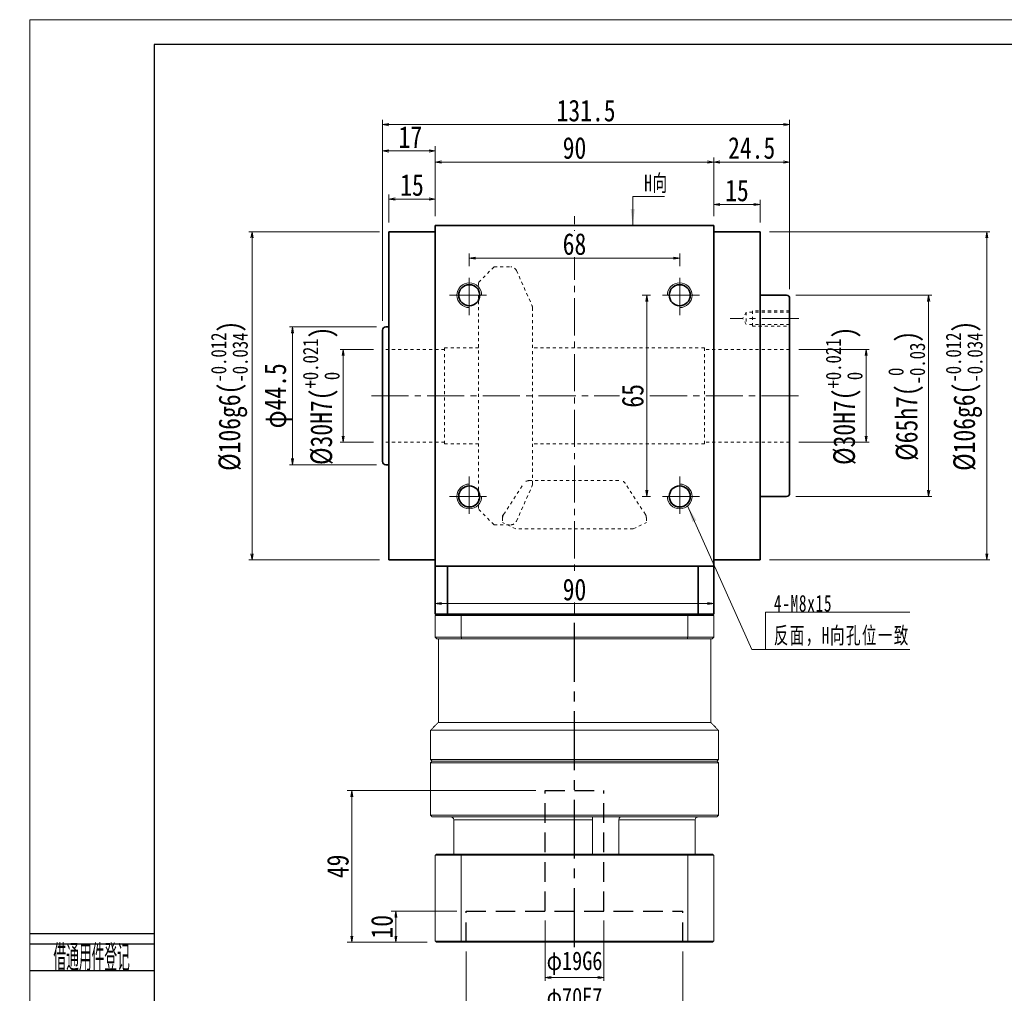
# Model space of a CAD drawing. Header units: millimetres. Extents: x 39 to 728, y 30 to 508.
# Tile 2 of 6: x 39 to 357, y 193 to 508. Entities that reach past the tile are written whole.
import ezdxf
from ezdxf.enums import TextEntityAlignment as Align

# ---------------------------------------------------------------- set-up
doc = ezdxf.new("R2010")
doc.units = ezdxf.units.MM
for name, pattern in [('CENTER2', [28.575, 19.05, -3.175, 3.175, -3.175]), ('DASHED2', [9.525, 6.35, -3.175]), ('点画线', [18, 12, -2, 2, -2]), ('虚线', [2, 1, -1])]:
    doc.linetypes.add(name, pattern=pattern)
for name, color, linetype in [('2细线层', 4, 'Continuous'), ('3中心线层', 1, 'CENTER2'), ('4虚线层', 6, 'DASHED2'), ('6文字层', 3, 'Continuous')]:
    doc.layers.add(name, color=color, linetype=linetype)
for name, color, linetype, lineweight in [('EB0', 7, 'Continuous', 35), ('中心线层', 1, '点画线', 18), ('图框_外框线', 7, 'Continuous', 18), ('尺寸线层', 3, 'Continuous', 18), ('粗实线层', 7, 'Continuous', 35), ('虚线层', 6, '虚线', 18)]:
    doc.layers.add(name, color=color, linetype=linetype, lineweight=lineweight)
doc.styles.add('PC_TEXTSTYLE', font='ISOCP.SHX', dxfattribs={"width": 0.707, "bigfont": 'GBCBIG.SHX'})
doc.styles.add('宋体', font='SimSun.ttf', dxfattribs={"width": 0.8})
doc.styles.add('标准', font='txt', dxfattribs={"width": 0.667})
doc.dimstyles.new('A水平标注$0', dxfattribs={"dimtxt": 3.5, "dimasz": 2, "dimexe": 1.5, "dimexo": 3, "dimgap": 1.1, "dimtad": 1, "dimtoh": 1, "dimdec": 4, "dimdsep": 46, "dimtxsty": '宋体', "dimblk": 'OPEN', "dimcen": 3, "dimclrd": 3, "dimclre": 3, "dimclrt": 6, "dimadec": 0, "dimazin": 0, "dimtm": 1e-09, "dimtfac": 1, "dimtdec": 4, "dimtix": 1, "dimtmove": 0, "dimatfit": 3, "dimldrblk": 'OPEN', "dimfxl": 0, "dimlwd": 13, "dimlwe": 13, "dimarcsym": 0})
doc.dimstyles.new('D直径标注φ25', dxfattribs={"dimtxt": 3.5, "dimasz": 2, "dimexe": 1, "dimexo": 3, "dimtad": 1, "dimtoh": 1, "dimdec": 1, "dimdsep": 46, "dimtxsty": '宋体', "dimblk": 'OPEN', "dimcen": 3, "dimclrd": 3, "dimclre": 3, "dimclrt": 130, "dimadec": 0, "dimazin": 0, "dimtm": 1e-09, "dimtfac": 1, "dimtdec": 1, "dimtmove": 0, "dimatfit": 0, "dimldrblk": 'OPEN', "dimfxl": 0, "dimlwd": 13, "dimlwe": 13, "dimarcsym": 0})

# ---------------------------------------------------------------- blocks, each defined once
blk = doc.blocks.new('_Open')
at = {"color": 0, "linetype": 'ByBlock', "lineweight": -2}
for p, q in [((-1, 0.17), (0, 0)), ((-1, -0.17), (0, 0)), ((0, 0), (-1, 0))]:
    blk.add_line(p, q, dxfattribs=at)
blk = doc.blocks.new('*D8')
at = {"layer": 'Defpoints', "color": 0, "transparency": 16777216}
for p in [(252.3, 430.59), (184.3, 425), (252.3, 425)]:
    blk.add_point(p, dxfattribs=at)
at = {"layer": '尺寸线层', "color": 3, "lineweight": 13, "transparency": 16777216}
for p, q in [((184.3, 428), (184.3, 432.09)), ((186.3, 430.59), (250.3, 430.59)), ((252.3, 428), (252.3, 432.09))]:
    blk.add_line(p, q, dxfattribs=at)
at = {"layer": '尺寸线层', "color": 3, "lineweight": 13, "transparency": 16777216, "xscale": 2, "yscale": 2, "zscale": 2, "rotation": 180}
blk.add_blockref('_Open', (184.3, 430.59), dxfattribs=at)
at = {"layer": '尺寸线层', "color": 3, "lineweight": 13, "transparency": 16777216, "xscale": 2, "yscale": 2, "zscale": 2}
blk.add_blockref('_Open', (252.3, 430.59), dxfattribs=at)
at = {"layer": '尺寸线层', "color": 6, "transparency": 16777216, "insert": (218.3, 435.09), "char_height": 7, "attachment_point": 5, "style": '宋体', "bg_fill": 3, "box_fill_scale": 1.1, "bg_fill_color": 256, "bg_fill_true_color": 13158600, "bg_fill_transparency": 0}
blk.add_mtext('68', dxfattribs=at)
blk = doc.blocks.new('*D9')
at = {"layer": 'Defpoints', "color": 0, "transparency": 16777216}
for p in [(245.9, 418.6), (241.64, 353.6), (245.9, 353.6)]:
    blk.add_point(p, dxfattribs=at)
at = {"layer": '尺寸线层', "color": 3, "lineweight": 13, "transparency": 16777216}
for p, q in [((242.9, 418.6), (240.14, 418.6)), ((241.64, 416.6), (241.64, 355.6)), ((242.9, 353.6), (240.14, 353.6))]:
    blk.add_line(p, q, dxfattribs=at)
at = {"layer": '尺寸线层', "color": 3, "lineweight": 13, "transparency": 16777216, "xscale": 2, "yscale": 2, "zscale": 2}
for p, rotation in [((241.64, 418.6), 90), ((241.64, 353.6), 270)]:
    blk.add_blockref('_Open', p, dxfattribs=dict(at, rotation=rotation))
at = {"layer": '尺寸线层', "color": 6, "transparency": 16777216, "insert": (237.14, 386.1), "char_height": 7, "attachment_point": 5, "rotation": 90, "style": '宋体', "bg_fill": 3, "box_fill_scale": 1.1, "bg_fill_color": 256, "bg_fill_true_color": 13158600, "bg_fill_transparency": 0}
blk.add_mtext('65', dxfattribs=at)
blk = doc.blocks.new('*D10')
at = {"layer": 'Defpoints', "color": 0, "transparency": 16777216}
for p in [(287.8, 401.1), (287.8, 371.1), (312.52, 371.1)]:
    blk.add_point(p, dxfattribs=at)
at = {"layer": '尺寸线层', "color": 3, "lineweight": 13, "transparency": 16777216}
for p, q in [((290.8, 401.1), (313.52, 401.1)), ((312.52, 399.1), (312.52, 373.1)), ((290.8, 371.1), (313.52, 371.1))]:
    blk.add_line(p, q, dxfattribs=at)
at = {"layer": '尺寸线层', "color": 3, "lineweight": 13, "transparency": 16777216, "xscale": 2, "yscale": 2, "zscale": 2}
for p, rotation in [((312.52, 401.1), 90), ((312.52, 371.1), 270)]:
    blk.add_blockref('_Open', p, dxfattribs=dict(at, rotation=rotation))
at = {"layer": '尺寸线层', "color": 130, "transparency": 16777216, "insert": (305.41, 386.1), "char_height": 7, "attachment_point": 5, "rotation": 90, "style": '宋体'}
blk.add_mtext('{\\A1;\\A1;%%C30H7({\\H0.707107x;\\S+0.021^  0;})}', dxfattribs=at)
blk = doc.blocks.new('*D11')
at = {"layer": 'Defpoints', "color": 0, "transparency": 16777216}
for p in [(286.8, 418.6), (286.8, 353.6), (332.73, 353.6)]:
    blk.add_point(p, dxfattribs=at)
at = {"layer": '尺寸线层', "color": 3, "lineweight": 13, "transparency": 16777216}
for p, q in [((289.8, 418.6), (333.73, 418.6)), ((332.73, 416.6), (332.73, 355.6)), ((289.8, 353.6), (333.73, 353.6))]:
    blk.add_line(p, q, dxfattribs=at)
at = {"layer": '尺寸线层', "color": 3, "lineweight": 13, "transparency": 16777216, "xscale": 2, "yscale": 2, "zscale": 2}
for p, rotation in [((332.73, 418.6), 90), ((332.73, 353.6), 270)]:
    blk.add_blockref('_Open', p, dxfattribs=dict(at, rotation=rotation))
at = {"layer": '尺寸线层', "color": 130, "transparency": 16777216, "insert": (325.62, 386.1), "char_height": 7, "attachment_point": 5, "rotation": 90, "style": '宋体'}
blk.add_mtext('{\\A1;\\A1;%%C65h7({\\H0.707107x;\\S 0^ -0.03;})}', dxfattribs=at)
blk = doc.blocks.new('*D12')
at = {"layer": 'Defpoints', "color": 0, "transparency": 16777216}
for p in [(278.3, 439.1), (278.3, 333.1), (351.54, 333.1)]:
    blk.add_point(p, dxfattribs=at)
at = {"layer": '尺寸线层', "color": 3, "lineweight": 13, "transparency": 16777216}
for p, q in [((281.3, 439.1), (352.54, 439.1)), ((351.54, 437.1), (351.54, 335.1)), ((281.3, 333.1), (352.54, 333.1))]:
    blk.add_line(p, q, dxfattribs=at)
at = {"layer": '尺寸线层', "color": 3, "lineweight": 13, "transparency": 16777216, "xscale": 2, "yscale": 2, "zscale": 2}
for p, rotation in [((351.54, 439.1), 90), ((351.54, 333.1), 270)]:
    blk.add_blockref('_Open', p, dxfattribs=dict(at, rotation=rotation))
at = {"layer": '尺寸线层', "color": 130, "transparency": 16777216, "insert": (344.21, 386.1), "char_height": 7, "attachment_point": 5, "rotation": 90, "style": '宋体'}
blk.add_mtext('{\\A1;\\A1;%%C106g6({\\H0.707107x;\\S-0.012^ -0.034;})}', dxfattribs=at)
blk = doc.blocks.new('*D13')
at = {"layer": 'Defpoints', "color": 0, "transparency": 16777216}
for p in [(156.3, 401.1), (143.56, 371.1), (156.3, 371.1)]:
    blk.add_point(p, dxfattribs=at)
at = {"layer": '尺寸线层', "color": 3, "lineweight": 13, "transparency": 16777216}
for p, q in [((153.3, 401.1), (142.56, 401.1)), ((143.56, 399.1), (143.56, 373.1)), ((153.3, 371.1), (142.56, 371.1))]:
    blk.add_line(p, q, dxfattribs=at)
at = {"layer": '尺寸线层', "color": 3, "lineweight": 13, "transparency": 16777216, "xscale": 2, "yscale": 2, "zscale": 2}
for p, rotation in [((143.56, 401.1), 90), ((143.56, 371.1), 270)]:
    blk.add_blockref('_Open', p, dxfattribs=dict(at, rotation=rotation))
at = {"layer": '尺寸线层', "color": 130, "transparency": 16777216, "insert": (136.46, 386.1), "char_height": 7, "attachment_point": 5, "rotation": 90, "style": '宋体'}
blk.add_mtext('{\\A1;\\A1;%%C30H7({\\H0.707107x;\\S+0.021^  0;})}', dxfattribs=at)
blk = doc.blocks.new('*D14')
at = {"layer": 'Defpoints', "color": 0, "transparency": 16777216}
for p in [(157.3, 408.35), (127.2, 363.85), (157.3, 363.85)]:
    blk.add_point(p, dxfattribs=at)
at = {"layer": '尺寸线层', "color": 3, "lineweight": 13, "transparency": 16777216}
for p, q in [((154.3, 408.35), (126.2, 408.35)), ((127.2, 406.35), (127.2, 365.85)), ((154.3, 363.85), (126.2, 363.85))]:
    blk.add_line(p, q, dxfattribs=at)
at = {"layer": '尺寸线层', "color": 3, "lineweight": 13, "transparency": 16777216, "xscale": 2, "yscale": 2, "zscale": 2}
for p, rotation in [((127.2, 408.35), 90), ((127.2, 363.85), 270)]:
    blk.add_blockref('_Open', p, dxfattribs=dict(at, rotation=rotation))
at = {"layer": '尺寸线层', "color": 130, "transparency": 16777216, "insert": (122.55, 386.1), "char_height": 7, "attachment_point": 5, "rotation": 90, "style": '宋体'}
blk.add_mtext('φ44.5', dxfattribs=at)
blk = doc.blocks.new('*D15')
at = {"layer": 'Defpoints', "color": 0, "transparency": 16777216}
for p in [(158.3, 439.1), (114.1, 333.1), (158.3, 333.1)]:
    blk.add_point(p, dxfattribs=at)
at = {"layer": '尺寸线层', "color": 3, "lineweight": 13, "transparency": 16777216}
for p, q in [((155.3, 439.1), (113.1, 439.1)), ((114.1, 437.1), (114.1, 335.1)), ((155.3, 333.1), (113.1, 333.1))]:
    blk.add_line(p, q, dxfattribs=at)
at = {"layer": '尺寸线层', "color": 3, "lineweight": 13, "transparency": 16777216, "xscale": 2, "yscale": 2, "zscale": 2}
for p, rotation in [((114.1, 439.1), 90), ((114.1, 333.1), 270)]:
    blk.add_blockref('_Open', p, dxfattribs=dict(at, rotation=rotation))
at = {"layer": '尺寸线层', "color": 130, "transparency": 16777216, "insert": (106.77, 386.1), "char_height": 7, "attachment_point": 5, "rotation": 90, "style": '宋体'}
blk.add_mtext('{\\A1;\\A1;%%C106g6({\\H0.707107x;\\S-0.012^ -0.034;})}', dxfattribs=at)
blk = doc.blocks.new('*D16')
at = {"layer": 'Defpoints', "color": 0, "transparency": 16777216}
for p in [(263.3, 461.62), (173.3, 441.1), (263.3, 441.1)]:
    blk.add_point(p, dxfattribs=at)
at = {"layer": '尺寸线层', "color": 3, "lineweight": 13, "transparency": 16777216}
for p, q in [((173.3, 444.1), (173.3, 463.12)), ((175.3, 461.62), (261.3, 461.62)), ((263.3, 444.1), (263.3, 463.12))]:
    blk.add_line(p, q, dxfattribs=at)
at = {"layer": '尺寸线层', "color": 3, "lineweight": 13, "transparency": 16777216, "xscale": 2, "yscale": 2, "zscale": 2, "rotation": 180}
blk.add_blockref('_Open', (173.3, 461.62), dxfattribs=at)
at = {"layer": '尺寸线层', "color": 3, "lineweight": 13, "transparency": 16777216, "xscale": 2, "yscale": 2, "zscale": 2}
blk.add_blockref('_Open', (263.3, 461.62), dxfattribs=at)
at = {"layer": '尺寸线层', "color": 6, "transparency": 16777216, "insert": (218.3, 466.12), "char_height": 7, "attachment_point": 5, "style": '宋体', "bg_fill": 3, "box_fill_scale": 1.1, "bg_fill_color": 256, "bg_fill_true_color": 13158600, "bg_fill_transparency": 0}
blk.add_mtext('90', dxfattribs=at)
blk = doc.blocks.new('*D17')
at = {"layer": 'Defpoints', "color": 0, "transparency": 16777216}
for p in [(278.3, 447.9), (263.3, 441.1), (278.3, 439.1)]:
    blk.add_point(p, dxfattribs=at)
at = {"layer": '尺寸线层', "color": 3, "lineweight": 13, "transparency": 16777216}
for p, q in [((263.3, 444.1), (263.3, 449.4)), ((278.3, 442.1), (278.3, 449.4)), ((265.3, 447.9), (276.3, 447.9))]:
    blk.add_line(p, q, dxfattribs=at)
at = {"layer": '尺寸线层', "color": 3, "lineweight": 13, "transparency": 16777216, "xscale": 2, "yscale": 2, "zscale": 2, "rotation": 180}
blk.add_blockref('_Open', (263.3, 447.9), dxfattribs=at)
at = {"layer": '尺寸线层', "color": 3, "lineweight": 13, "transparency": 16777216, "xscale": 2, "yscale": 2, "zscale": 2}
blk.add_blockref('_Open', (278.3, 447.9), dxfattribs=at)
at = {"layer": '尺寸线层', "color": 6, "transparency": 16777216, "insert": (270.8, 452.4), "char_height": 7, "attachment_point": 5, "style": '宋体', "bg_fill": 3, "box_fill_scale": 1.1, "bg_fill_color": 256, "bg_fill_true_color": 13158600, "bg_fill_transparency": 0}
blk.add_mtext('15', dxfattribs=at)
blk = doc.blocks.new('*D18')
at = {"layer": 'Defpoints', "color": 0, "transparency": 16777216}
for p in [(158.3, 449.66), (158.3, 439.1), (173.3, 441.1)]:
    blk.add_point(p, dxfattribs=at)
at = {"layer": '尺寸线层', "color": 3, "lineweight": 13, "transparency": 16777216}
for p, q in [((158.3, 442.1), (158.3, 451.16)), ((171.3, 449.66), (160.3, 449.66)), ((173.3, 444.1), (173.3, 451.16))]:
    blk.add_line(p, q, dxfattribs=at)
at = {"layer": '尺寸线层', "color": 3, "lineweight": 13, "transparency": 16777216, "xscale": 2, "yscale": 2, "zscale": 2, "rotation": 180}
blk.add_blockref('_Open', (158.3, 449.66), dxfattribs=at)
at = {"layer": '尺寸线层', "color": 3, "lineweight": 13, "transparency": 16777216, "xscale": 2, "yscale": 2, "zscale": 2}
blk.add_blockref('_Open', (173.3, 449.66), dxfattribs=at)
at = {"layer": '尺寸线层', "color": 6, "transparency": 16777216, "insert": (165.8, 454.16), "char_height": 7, "attachment_point": 5, "style": '宋体', "bg_fill": 3, "box_fill_scale": 1.1, "bg_fill_color": 256, "bg_fill_true_color": 13158600, "bg_fill_transparency": 0}
blk.add_mtext('15', dxfattribs=at)
blk = doc.blocks.new('*D19')
at = {"layer": 'Defpoints', "color": 0, "transparency": 16777216}
for p in [(156.3, 465.19), (173.3, 441.1), (156.3, 407.35)]:
    blk.add_point(p, dxfattribs=at)
at = {"layer": '尺寸线层', "color": 3, "lineweight": 13, "transparency": 16777216}
for p, q in [((156.3, 410.35), (156.3, 466.69)), ((171.3, 465.19), (158.3, 465.19)), ((173.3, 444.1), (173.3, 466.69))]:
    blk.add_line(p, q, dxfattribs=at)
at = {"layer": '尺寸线层', "color": 3, "lineweight": 13, "transparency": 16777216, "xscale": 2, "yscale": 2, "zscale": 2, "rotation": 180}
blk.add_blockref('_Open', (156.3, 465.19), dxfattribs=at)
at = {"layer": '尺寸线层', "color": 3, "lineweight": 13, "transparency": 16777216, "xscale": 2, "yscale": 2, "zscale": 2}
blk.add_blockref('_Open', (173.3, 465.19), dxfattribs=at)
at = {"layer": '尺寸线层', "color": 6, "transparency": 16777216, "insert": (165.25, 469.69), "char_height": 7, "attachment_point": 5, "style": '宋体', "bg_fill": 3, "box_fill_scale": 1.1, "bg_fill_color": 256, "bg_fill_true_color": 13158600, "bg_fill_transparency": 0}
blk.add_mtext('17', dxfattribs=at)
blk = doc.blocks.new('*D20')
at = {"layer": 'Defpoints', "color": 0, "transparency": 16777216}
for p in [(287.8, 461.62), (263.3, 441.1), (287.8, 417.6)]:
    blk.add_point(p, dxfattribs=at)
at = {"layer": '尺寸线层', "color": 3, "lineweight": 13, "transparency": 16777216}
for p, q in [((263.3, 444.1), (263.3, 463.12)), ((265.3, 461.62), (285.8, 461.62)), ((287.8, 420.6), (287.8, 463.12))]:
    blk.add_line(p, q, dxfattribs=at)
at = {"layer": '尺寸线层', "color": 3, "lineweight": 13, "transparency": 16777216, "xscale": 2, "yscale": 2, "zscale": 2, "rotation": 180}
blk.add_blockref('_Open', (263.3, 461.62), dxfattribs=at)
at = {"layer": '尺寸线层', "color": 3, "lineweight": 13, "transparency": 16777216, "xscale": 2, "yscale": 2, "zscale": 2}
blk.add_blockref('_Open', (287.8, 461.62), dxfattribs=at)
at = {"layer": '尺寸线层', "color": 6, "transparency": 16777216, "insert": (275.55, 466.12), "char_height": 7, "attachment_point": 5, "style": '宋体', "bg_fill": 3, "box_fill_scale": 1.1, "bg_fill_color": 256, "bg_fill_true_color": 13158600, "bg_fill_transparency": 0}
blk.add_mtext('24.5', dxfattribs=at)
blk = doc.blocks.new('*D21')
at = {"layer": 'Defpoints', "color": 0, "transparency": 16777216}
for p in [(156.3, 473.7), (287.8, 417.6), (156.3, 407.35)]:
    blk.add_point(p, dxfattribs=at)
at = {"layer": '尺寸线层', "color": 3, "lineweight": 13, "transparency": 16777216}
for p, q in [((156.3, 410.35), (156.3, 475.2)), ((287.8, 420.6), (287.8, 475.2)), ((285.8, 473.7), (158.3, 473.7))]:
    blk.add_line(p, q, dxfattribs=at)
at = {"layer": '尺寸线层', "color": 3, "lineweight": 13, "transparency": 16777216, "xscale": 2, "yscale": 2, "zscale": 2, "rotation": 180}
blk.add_blockref('_Open', (156.3, 473.7), dxfattribs=at)
at = {"layer": '尺寸线层', "color": 3, "lineweight": 13, "transparency": 16777216, "xscale": 2, "yscale": 2, "zscale": 2}
blk.add_blockref('_Open', (287.8, 473.7), dxfattribs=at)
at = {"layer": '尺寸线层', "color": 6, "transparency": 16777216, "insert": (222.05, 478.2), "char_height": 7, "attachment_point": 5, "style": '宋体', "bg_fill": 3, "box_fill_scale": 1.1, "bg_fill_color": 256, "bg_fill_true_color": 13158600, "bg_fill_transparency": 0}
blk.add_mtext('131.5', dxfattribs=at)
blk = doc.blocks.new('*X5')
at = {"layer": '尺寸线层', "linetype": 'Continuous'}
blk.add_hatch(color=0, dxfattribs=at).paths.add_polyline_path([(-25.18, 46.35), (-22.36, 41.7), (-23.59, 41.15)], flags=0)
at = {"layer": '尺寸线层', "color": 0, "linetype": 'Continuous'}
blk.add_line((-25.18, 46.35), (-4.48, 0), dxfattribs=at)
at = {"layer": '尺寸线层', "color": 0}
for p, q in [((0, 12.08), (46.61, 12.08)), ((0, 0), (0, 12.08)), ((-4.48, 0), (0, 0)), ((0, 0), (46.61, 0))]:
    blk.add_line(p, q, dxfattribs=at)
at = {"layer": '尺寸线层', "color": 0, "insert": (2.7, 1.08), "char_height": 5.4, "width": 87.8216, "attachment_point": 7, "line_spacing_factor": 1.15057, "style": '标准'}
blk.add_mtext('\\T1.1;4-M8x15\\P反面，H向孔位一致', dxfattribs=at)
blk = doc.blocks.new('*X6')
at = {"layer": '尺寸线层', "linetype": 'Continuous'}
blk.add_hatch(color=0, dxfattribs=at).paths.add_polyline_path([(-1.02, -9.39), (-1.69, -3.99), (-0.34, -3.99)], flags=0)
at = {"layer": '尺寸线层', "color": 0, "linetype": 'Continuous'}
blk.add_line((-1.02, -9.39), (-1.02, 0), dxfattribs=at)
at = {"layer": '尺寸线层', "color": 0}
for p, q in [((-1.02, 0), (0, 0)), ((0, 0), (9.3, 0)), ((0, 0), (0, 0))]:
    blk.add_line(p, q, dxfattribs=at)
at = {"layer": '尺寸线层', "color": 0, "insert": (2.7, 1.08), "char_height": 5.4, "width": 13.1923, "attachment_point": 7, "line_spacing_factor": 1.15057, "style": '标准'}
blk.add_mtext('\\T1.1;H向', dxfattribs=at)
blk = doc.blocks.new('*D26')
at = {"layer": 'Defpoints', "color": 0, "transparency": 16777216}
for p in [(173.3, 324.54), (263.3, 322.09), (263.3, 318.99)]:
    blk.add_point(p, dxfattribs=at)
at = {"layer": '尺寸线层', "color": 3, "lineweight": 13, "transparency": 16777216}
for p, q in [((173.3, 321.54), (173.3, 317.49)), ((175.3, 318.99), (261.3, 318.99)), ((263.3, 319.09), (263.3, 317.49))]:
    blk.add_line(p, q, dxfattribs=at)
at = {"layer": '尺寸线层', "color": 3, "lineweight": 13, "transparency": 16777216, "xscale": 2, "yscale": 2, "zscale": 2, "rotation": 180}
blk.add_blockref('_Open', (173.3, 318.99), dxfattribs=at)
at = {"layer": '尺寸线层', "color": 3, "lineweight": 13, "transparency": 16777216, "xscale": 2, "yscale": 2, "zscale": 2}
blk.add_blockref('_Open', (263.3, 318.99), dxfattribs=at)
at = {"layer": '尺寸线层', "color": 6, "transparency": 16777216, "insert": (218.3, 323.49), "char_height": 7, "attachment_point": 5, "style": '宋体', "bg_fill": 3, "box_fill_scale": 1.1, "bg_fill_color": 256, "bg_fill_true_color": 13158600, "bg_fill_transparency": 0}
blk.add_mtext('90', dxfattribs=at)
blk = doc.blocks.new('*D37')
at = {"color": 3, "lineweight": 13, "transparency": 16777216}
for p, q in [((183.31, 206.6), (183.31, 185.44)), ((253.31, 206.6), (253.31, 185.44)), ((185.31, 186.44), (251.31, 186.44))]:
    blk.add_line(p, q, dxfattribs=at)
at = {"layer": 'Defpoints', "color": 0, "transparency": 16777216}
for p in [(183.31, 209.6), (253.31, 209.6), (253.31, 186.44)]:
    blk.add_point(p, dxfattribs=at)
at = {"color": 3, "lineweight": 13, "transparency": 16777216, "xscale": 2, "yscale": 2, "zscale": 2, "rotation": 180}
blk.add_blockref('_Open', (183.31, 186.44), dxfattribs=at)
at = {"color": 3, "lineweight": 13, "transparency": 16777216, "xscale": 2, "yscale": 2, "zscale": 2}
blk.add_blockref('_Open', (253.31, 186.44), dxfattribs=at)
at = {"color": 130, "transparency": 16777216, "insert": (218.31, 191.08), "char_height": 6, "attachment_point": 5, "style": '宋体', "bg_fill": 3, "box_fill_scale": 1.1, "bg_fill_color": 256, "bg_fill_true_color": 13158600, "bg_fill_transparency": 0}
blk.add_mtext('φ70E7', dxfattribs=at)
blk = doc.blocks.new('*D38')
at = {"color": 3, "lineweight": 13, "transparency": 16777216}
for p, q in [((208.81, 216.6), (208.81, 197.17)), ((227.81, 216.6), (227.81, 197.17)), ((210.81, 198.17), (225.81, 198.17))]:
    blk.add_line(p, q, dxfattribs=at)
at = {"layer": 'Defpoints', "color": 0, "transparency": 16777216}
for p in [(208.81, 219.6), (227.81, 219.6), (227.81, 198.17)]:
    blk.add_point(p, dxfattribs=at)
at = {"color": 3, "lineweight": 13, "transparency": 16777216, "xscale": 2, "yscale": 2, "zscale": 2, "rotation": 180}
blk.add_blockref('_Open', (208.81, 198.17), dxfattribs=at)
at = {"color": 3, "lineweight": 13, "transparency": 16777216, "xscale": 2, "yscale": 2, "zscale": 2}
blk.add_blockref('_Open', (227.81, 198.17), dxfattribs=at)
at = {"color": 130, "transparency": 16777216, "insert": (218.31, 202.8), "char_height": 6, "attachment_point": 5, "style": '宋体'}
blk.add_mtext('φ19G6', dxfattribs=at)
blk = doc.blocks.new('*D39')
at = {"layer": 'Defpoints', "color": 0, "transparency": 16777216}
for p in [(183.31, 219.6), (160.6, 209.6), (173.7, 209.6)]:
    blk.add_point(p, dxfattribs=at)
at = {"layer": '粗实线层', "color": 3, "lineweight": 13, "transparency": 16777216}
for p, q in [((180.31, 219.6), (159.1, 219.6)), ((160.6, 217.6), (160.6, 211.6)), ((170.7, 209.6), (159.1, 209.6))]:
    blk.add_line(p, q, dxfattribs=at)
at = {"layer": '粗实线层', "color": 3, "lineweight": 13, "transparency": 16777216, "xscale": 2, "yscale": 2, "zscale": 2}
for p, rotation in [((160.6, 219.6), 90), ((160.6, 209.6), 270)]:
    blk.add_blockref('_Open', p, dxfattribs=dict(at, rotation=rotation))
at = {"layer": '粗实线层', "color": 6, "transparency": 16777216, "insert": (156.1, 214.6), "char_height": 7, "attachment_point": 5, "rotation": 90, "style": '宋体', "bg_fill": 3, "box_fill_scale": 1.1, "bg_fill_color": 256, "bg_fill_true_color": 13158600, "bg_fill_transparency": 0}
blk.add_mtext('10', dxfattribs=at)
blk = doc.blocks.new('*D40')
at = {"layer": 'Defpoints', "color": 0, "transparency": 16777216}
for p in [(208.81, 258.6), (146.35, 209.6), (173.7, 209.6)]:
    blk.add_point(p, dxfattribs=at)
at = {"layer": '粗实线层', "color": 3, "lineweight": 13, "transparency": 16777216}
for p, q in [((205.81, 258.6), (144.85, 258.6)), ((146.35, 256.6), (146.35, 211.6)), ((170.7, 209.6), (144.85, 209.6))]:
    blk.add_line(p, q, dxfattribs=at)
at = {"layer": '粗实线层', "color": 3, "lineweight": 13, "transparency": 16777216, "xscale": 2, "yscale": 2, "zscale": 2}
for p, rotation in [((146.35, 258.6), 90), ((146.35, 209.6), 270)]:
    blk.add_blockref('_Open', p, dxfattribs=dict(at, rotation=rotation))
at = {"layer": '粗实线层', "color": 6, "transparency": 16777216, "insert": (141.85, 234.1), "char_height": 7, "attachment_point": 5, "rotation": 90, "style": '宋体', "bg_fill": 3, "box_fill_scale": 1.1, "bg_fill_color": 256, "bg_fill_true_color": 13158600, "bg_fill_transparency": 0}
blk.add_mtext('49', dxfattribs=at)

msp = doc.modelspace()

# ---------------------------------------------------------------- linework, layer by layer
at = {"color": 7, "linetype": 'Continuous', "lineweight": 15}
for p, q in [((173.30255, 315.09952), (181.7102, 315.09952)), ((173.30255, 308.09952), (173.30255, 315.09952)), ((181.88827, 315.59952), (173.80255, 315.59952)), ((181.7102, 315.09952), (254.8949, 315.09952)), ((181.7102, 315.09952), (181.7102, 308.09952)), ((254.71684, 315.59952), (181.88827, 315.59952)), ((262.80255, 315.59952), (254.71684, 315.59952)), ((254.8949, 315.09952), (263.30255, 315.09952)), ((254.8949, 308.09952), (254.8949, 315.09952)), ((263.30255, 315.09952), (263.30255, 308.09952)), ((181.7102, 308.09952), (173.30255, 308.09952)), ((173.80255, 307.59952), (181.88827, 307.59952)), ((254.8949, 308.09952), (181.7102, 308.09952)), ((181.88827, 307.59952), (254.71684, 307.59952)), ((254.71684, 307.59952), (262.80255, 307.59952)), ((263.30255, 308.09952), (254.8949, 308.09952)), ((262.30255, 280.59952), (174.30255, 280.59952)), ((264.80255, 278.09952), (171.80255, 278.09952)), ((264.80255, 268.59952), (171.80255, 268.59952)), ((171.80255, 267.59952), (218.30255, 267.59952)), ((218.30255, 268.09952), (172.30255, 268.09952)), ((172.30255, 268.09952), (264.30255, 268.09952)), ((264.30255, 268.09952), (218.30255, 268.09952)), ((218.30255, 267.59952), (264.80255, 267.59952)), ((264.80255, 250.59952), (171.80255, 250.59952)), ((172.30255, 250.09952), (264.30255, 250.09952)), ((179.30179, 249.09952), (224.13099, 249.09952)), ((179.30179, 238.09952), (179.30179, 249.09952)), ((224.13099, 249.09952), (224.13099, 238.09952)), ((232.6624, 238.09952), (232.6624, 249.09952)), ((232.6624, 249.09952), (257.30332, 249.09952)), ((257.30332, 249.09952), (257.30332, 238.09952)), ((173.30255, 237.69952), (181.7102, 237.69952)), ((173.30255, 237.69952), (173.30255, 209.99952)), ((181.85259, 238.09952), (173.70255, 238.09952)), ((181.7102, 237.69952), (181.7102, 209.99952)), ((181.7102, 237.69952), (254.8949, 237.69952)), ((254.75252, 238.09952), (181.85259, 238.09952)), ((262.90255, 238.09952), (254.75252, 238.09952)), ((254.8949, 237.69952), (254.8949, 209.99952)), ((254.8949, 237.69952), (263.30255, 237.69952)), ((263.30255, 237.69952), (263.30255, 209.99952)), ((181.7102, 209.99952), (173.30255, 209.99952)), ((254.8949, 209.99952), (181.7102, 209.99952)), ((263.30255, 209.99952), (254.8949, 209.99952)), ((173.70255, 209.59952), (181.85259, 209.59952)), ((181.85259, 209.59952), (254.75252, 209.59952)), ((254.75252, 209.59952), (262.90255, 209.59952))]:
    msp.add_line(p, q, dxfattribs=at)
for points in [[(173.80255, 315.59952), (173.30255, 315.09952)], [(181.88827, 315.59952), (181.7102, 315.09952)], [(254.71684, 315.59952), (254.8949, 315.09952)], [(262.80255, 315.59952), (263.30255, 315.09952)], [(173.30255, 308.09952), (173.80255, 307.59952)], [(174.30255, 280.59952), (174.30255, 307.59952)], [(181.7102, 308.09952), (181.88827, 307.59952)], [(254.8949, 308.09952), (254.71684, 307.59952)], [(262.30255, 307.59952), (262.30255, 280.59952)], [(262.80255, 307.59952), (263.30255, 308.09952)], [(171.80255, 278.09952), (174.30255, 280.59952)], [(262.30255, 280.59952), (264.80255, 278.09952)], [(171.80255, 268.59952), (171.80255, 278.09952)], [(264.80255, 278.09952), (264.80255, 268.59952)], [(172.30255, 268.09952), (171.80255, 268.59952)], [(171.80255, 267.59952), (172.30255, 268.09952)], [(171.80255, 250.59952), (171.80255, 267.59952)], [(264.80255, 268.59952), (264.30255, 268.09952)], [(264.30255, 268.09952), (264.80255, 267.59952)], [(264.80255, 267.59952), (264.80255, 250.59952)], [(172.30255, 250.09952), (171.80255, 250.59952)], [(264.80255, 250.59952), (264.30255, 250.09952)], [(173.30255, 237.69952), (173.70255, 238.09952)], [(181.7102, 237.69952), (181.85259, 238.09952)], [(254.8949, 237.69952), (254.75252, 238.09952)], [(262.90255, 238.09952), (263.30255, 237.69952)], [(173.30255, 209.99952), (173.70255, 209.59952)], [(181.85259, 209.59952), (181.7102, 209.99952)], [(254.75252, 209.59952), (254.8949, 209.99952)], [(262.90255, 209.59952), (263.30255, 209.99952)]]:
    msp.add_open_spline(points, degree=1, dxfattribs=at)
for points, knots in [([(179.30179, 249.09952), (179.29155, 249.2096), (179.27109, 249.42974), (179.11151, 249.72464), (178.87229, 249.95256), (178.59481, 250.08031), (178.4043, 250.09394), (178.32633, 250.09952)], [0, 0, 0, 0, 0.324175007, 0.648284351, 0.979229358, 1.316860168, 1.550819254, 1.550819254, 1.550819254, 1.550819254]), ([(224.10096, 249.976), (224.10049, 249.96852), (224.09752, 249.92144), (224.11017, 249.73825), (224.12633, 249.44525), (224.12944, 249.21478), (224.13099, 249.09952)], [0, 0, 0, 0, 0.0513915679, 0.3237471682, 0.6004135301, 0.8771995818, 0.8771995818, 0.8771995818, 0.8771995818]), ([(232.6624, 249.09952), (232.66903, 249.2096), (232.68228, 249.42974), (232.78162, 249.72464), (232.91806, 249.95256), (233.05972, 250.08031), (233.14225, 250.09394), (233.17602, 250.09952)], [0, 0, 0, 0, 0.251379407, 0.502707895, 0.759337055, 1.021150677, 1.202572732, 1.202572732, 1.202572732, 1.202572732]), ([(258.27878, 250.09952), (258.26188, 250.09924), (258.13657, 250.09717), (257.90434, 250.04384), (257.62368, 249.86859), (257.41478, 249.60517), (257.31523, 249.33133), (257.30635, 249.15851), (257.30332, 249.09952)], [0, 0, 0, 0, 0.05070556, 0.376081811, 0.704498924, 1.040598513, 1.377079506, 1.551483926, 1.551483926, 1.551483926, 1.551483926])]:
    msp.add_open_spline(points, degree=3, knots=knots, dxfattribs=at)
at = {"layer": '2细线层'}
for p, q in [((42.44602, 212.46537), (82.53144, 212.46537)), ((42.44602, 209.04097), (82.53144, 209.04097)), ((42.44602, 200.47995), (82.53144, 200.47995))]:
    msp.add_line(p, q, dxfattribs=at)
at = {"layer": '3中心线层'}
msp.add_line((218.30605, 208.02193), (218.30396, 315.59952), dxfattribs=at)
at = {"layer": '4虚线层'}
for p, q in [((208.805, 258.59952), (227.805, 258.59952)), ((208.8057, 219.59952), (208.805, 258.59952)), ((227.8057, 219.59952), (227.805, 258.59952)), ((183.3057, 219.59952), (253.3057, 219.59952)), ((183.30588, 209.59952), (183.3057, 219.59952)), ((253.30588, 209.59952), (253.3057, 219.59952))]:
    msp.add_line(p, q, dxfattribs=at)
at = {"layer": 'EB0'}
for p, q in [((263.30255, 315.59952), (173.30255, 315.59952)), ((258.30255, 315.59952), (263.30255, 315.59952))]:
    msp.add_line(p, q, dxfattribs=at)
at = {"layer": '中心线层'}
for p, q in [((218.30255, 315.59952), (218.30255, 444.09952)), ((184.30255, 412.19952), (184.30255, 424.99952)), ((252.30255, 412.19952), (252.30255, 424.99952)), ((177.90255, 418.59952), (190.70255, 418.59952)), ((258.70255, 418.59952), (245.90255, 418.59952)), ((290.80255, 411.09952), (268.63178, 411.09952)), ((152.68627, 386.09952), (291.00092, 386.09952)), ((184.30255, 359.99952), (184.30255, 347.19952)), ((252.30255, 359.99952), (252.30255, 347.19952)), ((177.90255, 353.59952), (190.70255, 353.59952)), ((258.70255, 353.59952), (245.90255, 353.59952))]:
    msp.add_line(p, q, dxfattribs=at)
at = {"layer": '粗实线层'}
for p, q in [((173.30255, 439.09952), (158.30255, 439.09952)), ((158.30255, 333.09952), (158.30255, 439.09952)), ((173.30255, 441.09952), (263.30255, 441.09952)), ((173.30255, 331.09952), (173.30255, 441.09952)), ((263.30255, 331.09952), (263.30255, 441.09952)), ((263.30255, 439.09952), (278.30255, 439.09952)), ((278.30255, 333.09952), (278.30255, 439.09952)), ((278.30255, 418.59952), (286.80255, 418.59952)), ((287.80255, 354.59952), (287.80255, 417.59952)), ((156.30255, 364.84952), (156.30255, 407.34952)), ((158.30255, 408.34952), (157.30255, 408.34952)), ((158.30255, 363.84952), (157.30255, 363.84952)), ((278.30255, 353.59952), (286.80255, 353.59952)), ((158.30255, 333.09952), (173.30255, 333.09952)), ((173.30255, 333.09952), (158.30255, 333.09952)), ((173.30255, 331.09952), (263.30255, 331.09952)), ((173.30255, 315.59952), (173.30255, 331.09952)), ((177.30255, 315.59952), (177.30255, 331.09952)), ((258.30255, 315.59952), (258.30255, 331.09952)), ((263.30255, 333.09952), (278.30255, 333.09952)), ((263.30255, 315.59952), (263.30255, 331.09952))]:
    msp.add_line(p, q, dxfattribs=at)
for centre in [(184.30255, 418.59952), (252.30255, 418.59952), (184.30255, 353.59952), (252.30255, 353.59952)]:
    msp.add_circle(centre, 3.4, dxfattribs=at)
at = {"layer": '粗实线层', "lineweight": 18}
for centre, start, end in [((184.30255, 418.59952), 0, 270), ((252.30255, 418.59952), 270, 180), ((184.30255, 353.59952), 90, 0), ((252.30255, 353.59952), 180, 90)]:
    msp.add_arc(centre, 4, start, end, dxfattribs=at)
at = {"layer": '粗实线层'}
for centre, start, end in [((286.80255, 417.59952), 360, 89.9999999), ((157.30255, 407.34952), 89.9999999, 180), ((157.30255, 364.84952), 180, 269.9999999), ((286.80255, 354.59952), 270, 360)]:
    msp.add_arc(centre, 1, start, end, dxfattribs=at)
at = {"layer": '虚线层'}
for p, q in [((192.30255, 427.73952), (187.30255, 422.73952)), ((192.30255, 427.73952), (197.73571, 427.73952)), ((199.56327, 426.55193), (204.54012, 415.35623)), ((187.30255, 422.73952), (187.30255, 349.45952)), ((204.71255, 414.5712), (204.71255, 357.62784)), ((273.80255, 413.09952), (272.64785, 411.09952)), ((273.80255, 409.09952), (272.64785, 411.09952)), ((287.80255, 413.09952), (273.80255, 413.09952)), ((273.80255, 413.09952), (273.80255, 409.09952)), ((287.80255, 413.59952), (275.80255, 413.59952)), ((275.80255, 413.59952), (275.80255, 408.59952)), ((287.80255, 409.09952), (273.80255, 409.09952)), ((275.80255, 408.59952), (287.80255, 408.59952)), ((176.30255, 401.09952), (156.30255, 401.09952)), ((176.30255, 370.59952), (176.30255, 401.59952)), ((187.30255, 401.59952), (176.30255, 401.59952)), ((260.30255, 401.59952), (204.71255, 401.59952)), ((260.30255, 370.59952), (260.30255, 401.59952)), ((287.80255, 401.09952), (260.30255, 401.09952)), ((176.30255, 371.09952), (156.30255, 371.09952)), ((187.30255, 370.59952), (176.30255, 370.59952)), ((260.30255, 370.59952), (204.71255, 370.59952)), ((287.80255, 371.09952), (260.30255, 371.09952)), ((195.40958, 347.79494), (201.93773, 357.86023)), ((199.56327, 345.64711), (204.54012, 356.84281)), ((203.57523, 358.70952), (233.07928, 358.70952)), ((241.19553, 347.79494), (234.66738, 357.86023)), ((192.30255, 344.45952), (187.30255, 349.45952)), ((195.08755, 347.29844), (195.40958, 347.79494)), ((195.08755, 347.29844), (195.08755, 346.76752)), ((192.30255, 344.45952), (197.73571, 344.45952)), ((195.08755, 346.76752), (195.08755, 345.21006)), ((199.30833, 343.09952), (195.08755, 345.21006)), ((237.29677, 343.09952), (241.51755, 345.21006)), ((241.51755, 346.76752), (241.51755, 345.21006)), ((237.29677, 343.09952), (199.30833, 343.09952))]:
    msp.add_line(p, q, dxfattribs=at)
for centre, start, end in [((197.73571, 425.73952), 23.9666667, 90), ((202.71255, 414.54382), 0, 23.9666667), ((203.57523, 356.70952), 90, 147.0333333), ((202.71255, 357.65522), 336.0333333, 0), ((233.02988, 356.70952), 32.9666667, 90), ((197.08755, 346.70664), 147.0333333, 180), ((239.51755, 346.70664), 0, 32.9666667), ((197.73571, 346.45952), 270, 336.0333333)]:
    msp.add_arc(centre, 2, start, end, dxfattribs=at)

# ---------------------------------------------------------------- block references
at = {"layer": '尺寸线层'}
msp.add_blockref('*X5', (280.0327, 304.16774), dxfattribs=at)

# ---------------------------------------------------------------- texts
at = {"layer": '6文字层', "color": 3, "style": 'PC_TEXTSTYLE', "width": 0.667}
msp.add_text('借通用件登记', height=8.561014, dxfattribs=at).set_placement((62.27136, 204.98747), align=Align.MIDDLE)

# ---------------------------------------------------------------- dimensions: what is measured, and where the dimension line sits
at = {"layer": '尺寸线层'}
dim = msp.add_linear_dim(base=(114.09937, 333.09952), p1=(158.30255, 439.09952), p2=(158.30255, 333.09952), angle=270, text='{\\A1;\\A1;%%C106g6({\\H0.707107x;\\S-0.012^ -0.034;})}', dimstyle='D直径标注φ25', override={"dimtxt": 7, "dimgap": 1, "dimpost": 'φ<>', "dimtp": -0.012, "dimtm": 0.034, "dimtdec": 3, "dimtfill": 0, "dimtzin": 8}, dxfattribs=at)
dim.commit()
dim.dimension.update_dxf_attribs({"geometry": '*D15', "text_midpoint": (106.77047, 386.09952)})
for base, p1, p2, text, override, picture, middle in [((351.53687, 333.09952), (278.30255, 439.09952), (278.30255, 333.09952), '{\\A1;\\A1;%%C106g6({\\H0.707107x;\\S-0.012^ -0.034;})}', {"dimtxt": 7, "dimgap": 1, "dimpost": 'φ<>', "dimtp": -0.012, "dimtm": 0.034, "dimtdec": 3, "dimtfill": 0, "dimtzin": 8}, '*D12', (351.53687, 386.09952)), ((143.56388, 371.09952), (156.30255, 401.09952), (156.30255, 371.09952), '{\\A1;\\A1;%%C30H7({\\H0.707107x;\\S+0.021^  0;})}', {"dimtxt": 7, "dimgap": 1, "dimpost": 'φ<>', "dimtp": 0.021, "dimtm": 0, "dimtdec": 3, "dimtfill": 0, "dimtzin": 8}, '*D13', (143.56388, 386.09952)), ((332.72717, 353.59952), (286.80255, 418.59952), (286.80255, 353.59952), '{\\A1;\\A1;%%C65h7({\\H0.707107x;\\S 0^ -0.03;})}', {"dimtxt": 7, "dimgap": 1, "dimpost": 'φ<>', "dimtp": 0, "dimtm": 0.03, "dimtdec": 2, "dimtfill": 0, "dimtzin": 8}, '*D11', (332.72717, 386.09952)), ((312.51675, 371.09952), (287.80255, 401.09952), (287.80255, 371.09952), '{\\A1;\\A1;%%C30H7({\\H0.707107x;\\S+0.021^  0;})}', {"dimtxt": 7, "dimgap": 1, "dimpost": 'φ<>', "dimtp": 0.021, "dimtm": 0, "dimtdec": 3, "dimtfill": 0, "dimtzin": 8}, '*D10', (312.51675, 386.09952))]:
    dim = msp.add_linear_dim(base=base, p1=p1, p2=p2, angle=270, text=text, dimstyle='D直径标注φ25', override=override, dxfattribs=at)
    dim.commit()
    dim.dimension.update_dxf_attribs({"geometry": picture, "text_midpoint": middle, "dimtype": 160})
dim = msp.add_linear_dim(base=(127.2037, 363.84952), p1=(157.30255, 408.34952), p2=(157.30255, 363.84952), angle=270, dimstyle='D直径标注φ25', override={"dimtxt": 7, "dimgap": 1, "dimpost": 'φ<>', "dimtfill": 0}, dxfattribs=at)
dim.commit()
dim.dimension.update_dxf_attribs({"geometry": '*D14', "text_midpoint": (122.54728, 386.09952)})

# ---------------------------------------------------------------- next in the draw order: dimensions: what is measured, and where the dimension line sits
dim = msp.add_linear_dim(base=(252.30255, 430.5882), p1=(184.30255, 424.99952), p2=(252.30255, 424.99952), dimstyle='A水平标注$0', override={"dimtxt": 7, "dimgap": 1, "dimdec": 1, "dimpost": '<>', "dimblk": 'Open', "dimtvp": 0.1, "dimtfill": 1, "dimtfillclr": 256}, dxfattribs=at)
dim.commit()
dim.dimension.update_dxf_attribs({"geometry": '*D8', "text_midpoint": (218.30255, 435.0882)})
dim = msp.add_linear_dim(base=(241.6362, 353.59952), p1=(245.90255, 418.59952), p2=(245.90255, 353.59952), angle=270, dimstyle='A水平标注$0', override={"dimtxt": 7, "dimgap": 1, "dimdec": 1, "dimpost": '<>', "dimblk": 'Open', "dimtvp": 0.1, "dimtfill": 1, "dimtfillclr": 256}, dxfattribs=at)
dim.commit()
dim.dimension.update_dxf_attribs({"geometry": '*D9', "text_midpoint": (237.1362, 386.09952)})
dim = msp.add_linear_dim(base=(263.30255, 318.99181), p1=(173.30255, 324.5436), p2=(263.30255, 322.08851), dimstyle='A水平标注$0', override={"dimtxt": 7, "dimgap": 1, "dimdec": 1, "dimpost": '<>', "dimblk": 'Open', "dimtvp": 0.1, "dimtfill": 1, "dimtfillclr": 256}, dxfattribs=at)
dim.commit()
dim.dimension.update_dxf_attribs({"geometry": '*D26', "text_midpoint": (218.30255, 318.99181), "dimtype": 160})

# ---------------------------------------------------------------- next in the draw order: dimensions: what is measured, and where the dimension line sits
dim = msp.add_linear_dim(base=(263.30255, 461.61998), p1=(173.30255, 441.09952), p2=(263.30255, 441.09952), dimstyle='A水平标注$0', override={"dimtxt": 7, "dimgap": 1, "dimdec": 1, "dimpost": '<>', "dimblk": 'Open', "dimtvp": 0.1, "dimtfill": 1, "dimtfillclr": 256}, dxfattribs=at)
dim.commit()
dim.dimension.update_dxf_attribs({"geometry": '*D16', "text_midpoint": (218.30255, 466.11998)})

# ---------------------------------------------------------------- next in the draw order: dimensions: what is measured, and where the dimension line sits
for base, p1, p2, picture, middle in [((158.30255, 449.65717), (173.30255, 441.09952), (158.30255, 439.09952), '*D18', (165.80255, 454.15717)), ((278.30255, 447.90086), (263.30255, 441.09952), (278.30255, 439.09952), '*D17', (270.80255, 452.40086))]:
    dim = msp.add_linear_dim(base=base, p1=p1, p2=p2, dimstyle='A水平标注$0', override={"dimtxt": 7, "dimgap": 1, "dimdec": 1, "dimpost": '<>', "dimblk": 'Open', "dimtvp": 0.1, "dimtfill": 1, "dimtfillclr": 256}, dxfattribs=at)
    dim.commit()
    dim.dimension.update_dxf_attribs({"geometry": picture, "text_midpoint": middle})

# ---------------------------------------------------------------- next in the draw order: dimensions: what is measured, and where the dimension line sits
dim = msp.add_linear_dim(base=(156.30255, 465.19079), p1=(173.30255, 441.09952), p2=(156.30255, 407.34952), dimstyle='A水平标注$0', override={"dimtxt": 7, "dimgap": 1, "dimdec": 1, "dimpost": '<>', "dimblk": 'Open', "dimtvp": 0.1, "dimtfill": 1, "dimtfillclr": 256}, dxfattribs=at)
dim.commit()
dim.dimension.update_dxf_attribs({"geometry": '*D19', "text_midpoint": (165.24591, 465.19079), "dimtype": 160})
dim = msp.add_linear_dim(base=(287.80255, 461.61998), p1=(263.30255, 441.09952), p2=(287.80255, 417.59952), dimstyle='A水平标注$0', override={"dimtxt": 7, "dimgap": 1, "dimdec": 1, "dimpost": '<>', "dimblk": 'Open', "dimtvp": 0.1, "dimtfill": 1, "dimtfillclr": 256}, dxfattribs=at)
dim.commit()
dim.dimension.update_dxf_attribs({"geometry": '*D20', "text_midpoint": (275.55255, 466.11998)})

# ---------------------------------------------------------------- next in the draw order: dimensions: what is measured, and where the dimension line sits
dim = msp.add_linear_dim(base=(156.30255, 473.70475), p1=(287.80255, 417.59952), p2=(156.30255, 407.34952), dimstyle='A水平标注$0', override={"dimtxt": 7, "dimgap": 1, "dimdec": 1, "dimpost": '<>', "dimblk": 'Open', "dimtvp": 0.1, "dimtfill": 1, "dimtfillclr": 256}, dxfattribs=at)
dim.commit()
dim.dimension.update_dxf_attribs({"geometry": '*D21', "text_midpoint": (222.05255, 478.20475)})

# ---------------------------------------------------------------- next in the draw order: linework, layer by layer
at = {"layer": '图框_外框线', "color": 3}
msp.add_lwpolyline([(42.31126, 29.77666), (718.01021, 29.77666), (718.01021, 507.59235), (42.31126, 507.59235)], close=True, dxfattribs=at)
at = {"layer": '图框_外框线', "color": 3, "lineweight": 25}
msp.add_lwpolyline([(82.53144, 37.82069), (709.96618, 37.82069), (709.96618, 499.54831), (82.53144, 499.54831)], close=True, dxfattribs=at)

# ---------------------------------------------------------------- next in the draw order: block references
at = {"layer": '尺寸线层'}
msp.add_blockref('*X6', (238.12968, 450.48872), dxfattribs=at)

# ---------------------------------------------------------------- next in the draw order: dimensions: what is measured, and where the dimension line sits
dim = msp.add_linear_dim(base=(253.30588, 186.44357), p1=(183.30588, 209.59952), p2=(253.30588, 209.59952), text='φ<>E7', dimstyle='D直径标注φ25', override={"dimtxt": 6, "dimgap": 1.5, "dimtad": 1, "dimdec": 1, "dimlfac": 1, "dimpost": '<>', "dimse1": 0, "dimse2": 0, "dimsd1": 0, "dimsd2": 0, "dimtofl": 1, "dimtvp": 0.1})
dim.commit()
dim.dimension.update_dxf_attribs({"geometry": '*D37', "text_midpoint": (218.30588, 186.44357), "dimtype": 160})

# ---------------------------------------------------------------- next in the draw order: dimensions: what is measured, and where the dimension line sits
dim = msp.add_linear_dim(base=(227.8057, 198.16836), p1=(208.8057, 219.59952), p2=(227.8057, 219.59952), text='φ<>G6', dimstyle='D直径标注φ25', override={"dimtxt": 6, "dimgap": 1.5, "dimtad": 1, "dimdec": 1, "dimlfac": 1, "dimpost": '<>', "dimse1": 0, "dimse2": 0, "dimsd1": 0, "dimsd2": 0, "dimtofl": 1, "dimtvp": 0.1, "dimtfill": 0})
dim.commit()
dim.dimension.update_dxf_attribs({"geometry": '*D38', "text_midpoint": (218.3057, 198.16836), "dimtype": 160})
at = {"layer": '粗实线层'}
dim = msp.add_linear_dim(base=(160.59983, 209.59952), p1=(183.3057, 219.59952), p2=(173.70255, 209.59952), angle=90, dimstyle='A水平标注$0', override={"dimtxt": 7, "dimgap": 1, "dimdec": 1, "dimpost": '<>', "dimblk": 'Open', "dimtvp": 0.1, "dimtfill": 1, "dimtfillclr": 256}, dxfattribs=at)
dim.commit()
dim.dimension.update_dxf_attribs({"geometry": '*D39', "text_midpoint": (156.09983, 214.59952)})

# ---------------------------------------------------------------- next in the draw order: dimensions: what is measured, and where the dimension line sits
dim = msp.add_linear_dim(base=(146.35324, 209.59952), p1=(208.805, 258.59952), p2=(173.70255, 209.59952), angle=90, dimstyle='A水平标注$0', override={"dimtxt": 7, "dimgap": 1, "dimdec": 1, "dimpost": '<>', "dimblk": 'Open', "dimtvp": 0.1, "dimtfill": 1, "dimtfillclr": 256}, dxfattribs=at)
dim.commit()
dim.dimension.update_dxf_attribs({"geometry": '*D40', "text_midpoint": (141.85324, 234.09952)})

doc.saveas('drawing.dxf')
